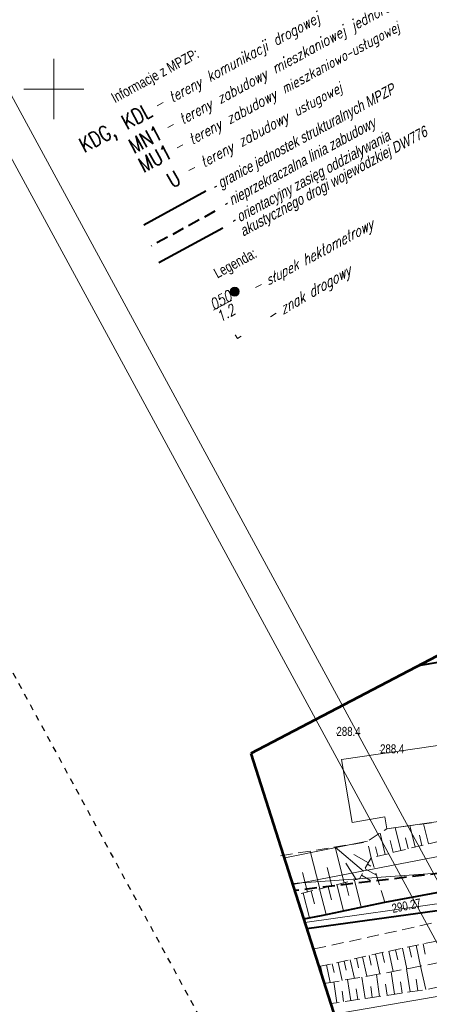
# Model space of a CAD drawing. Header units: metres. Extents: x 7437397 to 7437776, y 5556446 to 5556944.
# Tile 6 of 45: x 7437447 to 7437481, y 5556674 to 5556756. Entities that reach past the tile are written whole.
import ezdxf
from ezdxf.enums import TextEntityAlignment as Align

# ---------------------------------------------------------------- set-up
doc = ezdxf.new("R2010")
doc.units = ezdxf.units.M
doc.header["$MEASUREMENT"] = 0
for name, pattern in [('BUBZ01-500', [1.75, 1.25, -0.5]), ('KTCR02-500', [1.5, 1, -0.5]), ('PTRW01_01-500', [1, 0.5, -0.5])]:
    doc.linetypes.add(name, pattern=pattern)
for name, color, linetype, lineweight in [('_arkusz', 7, 'Continuous', 13), ('BUBZ01', 250, 'Continuous', 5), ('BUIB02_01', 250, 'Continuous', 5), ('BUIB12_03', 250, 'Continuous', 5), ('EGBD03', 250, 'Continuous', 5), ('elementy drogowe', 250, 'Continuous', 5), ('KTCR02', 250, 'Continuous', 5), ('KTOK05_01', 250, 'Continuous', 5), ('MPZP', 250, 'Continuous', 5), ('punkt wysokościowy naturalny', 7, 'Continuous', 5), ('punkt wysokościowy sztuczny', 7, 'Continuous', 5), ('RTPW01', 250, 'Continuous', 5), ('RTPW02', 250, 'Continuous', 5), ('SUPE_01', 250, 'Continuous', 5), ('SUPG_01', 250, 'Continuous', 5), ('SUPT_01', 250, 'Continuous', 5), ('SUUS13', 250, 'Continuous', 5), ('Warstwa 1', 250, 'Continuous', 5), ('Warstwa 2', 250, 'Continuous', 5), ('Warstwa 3', 250, 'Continuous', 5), ('Warstwa 8', 250, 'Continuous', 5)]:
    doc.layers.add(name, color=color, linetype=linetype, lineweight=lineweight)
doc.styles.add('Arial', font='arial.ttf')
doc.styles.add('mk2012', font='ITALIC_1250.shx', dxfattribs={"width": 0.8, "height": 0.9})
doc.styles.get("Standard").update_dxf_attribs({"font": 'txt.shx', "width": 0.75})
doc.styles.add('Style-WORKING_1250', font='WORKING_1250.shx')
doc.styles.add('Style-WORKING_1250 I 0.26180', font='WORKING_1250.shx', dxfattribs={"oblique": 15})
doc.linetypes.add('KTOK05_01-500', pattern='A,3.75,[13,dgnlstyle-rozp_2015.shx,S=0.002778,R=0,X=0,Y=0],3.75', length=7.5)

# ---------------------------------------------------------------- blocks, each defined once
blk = doc.blocks.new('SUUS13')
at = {"layer": 'SUUS13', "linetype": 'Continuous', "lineweight": 13}
h = blk.add_hatch(color=8, dxfattribs=at)
edge = h.paths.add_edge_path()
edge.add_arc((0, 0), 0.75, 0, 360)
h = blk.add_hatch(color=8, dxfattribs=at)
edge = h.paths.add_edge_path()
edge.add_arc((0, 0), 0.25, 0, 360)
at = {"layer": 'SUUS13', "color": 250, "linetype": 'Continuous', "lineweight": 13}
for radius in [0.75, 0.25]:
    blk.add_circle((0, 0), radius, dxfattribs=at)
blk = doc.blocks.new('PW02')
at = {"layer": 'punkt wysokościowy sztuczny', "linetype": 'Continuous', "lineweight": 13}
h = blk.add_hatch(color=0, dxfattribs=at)
edge = h.paths.add_edge_path()
edge.add_arc((0, 0), 0.45, 0, 360)
blk = doc.blocks.new('PW01')
at = {"layer": 'punkt wysokościowy naturalny', "linetype": 'Continuous', "lineweight": 13}
h = blk.add_hatch(color=0, dxfattribs=at)
edge = h.paths.add_edge_path()
edge.add_arc((0, 0), 0.45, 0, 360)

msp = doc.modelspace()

# ---------------------------------------------------------------- linework, layer by layer
at = {"layer": 'BUBZ01', "color": 7, "linetype": 'Continuous', "lineweight": 13, "flags": 128}
for points in [[(7437480.03, 5556686.93), (7437479.6, 5556688.72)], [(7437481.15, 5556687.2), (7437480.74, 5556688.87)], [(7437477.55, 5556686.32), (7437477.12, 5556688.1)], [(7437478.83, 5556686.64), (7437478.37, 5556688.55)], [(7437480.6, 5556687.07), (7437480.39, 5556687.93)], [(7437478.2, 5556686.48), (7437477.96, 5556687.47)], [(7437479.44, 5556686.79), (7437479.22, 5556687.71)], [(7437472.11, 5556683.45), (7437471.31, 5556686.6)], [(7437475.75, 5556684.92), (7437473.37, 5556686.93)], [(7437474.12, 5556683.96), (7437473.37, 5556686.93)], [(7437476.15, 5556685.63), (7437474.94, 5556686.31)], [(7437476.94, 5556686.18), (7437476.75, 5556686.95)], [(7437475.14, 5556684.22), (7437474.26, 5556685.58)], [(7437476.08, 5556685.51), (7437476.36, 5556685.35)], [(7437471.07, 5556683.19), (7437470.66, 5556684.81)], [(7437473.12, 5556683.71), (7437472.73, 5556685.24)], [(7437475.56, 5556684.58), (7437476.33, 5556684.15)], [(7437475.87, 5556685.13), (7437476.82, 5556684.6)], [(7437473.52, 5556683.81), (7437474.07, 5556681.62)], [(7437474.24, 5556684), (7437474.52, 5556682.89)], [(7437474.98, 5556684.18), (7437475.55, 5556681.94)], [(7437470.71, 5556683.1), (7437471.24, 5556681.05)], [(7437471.39, 5556683.27), (7437471.66, 5556682.22)], [(7437472.09, 5556683.45), (7437472.63, 5556681.31)], [(7437472.8, 5556683.63), (7437473.07, 5556682.55)], [(7437480.69, 5556678.88), (7437480.88, 5556678.01)], [(7437476.75, 5556678.03), (7437477.1, 5556676.38)], [(7437477.3, 5556678.15), (7437477.48, 5556677.32)], [(7437477.85, 5556678.27), (7437478.21, 5556676.59)], [(7437478.41, 5556678.39), (7437478.59, 5556677.54)], [(7437478.98, 5556678.51), (7437479.34, 5556676.8)], [(7437479.54, 5556678.63), (7437479.73, 5556677.77)], [(7437480.12, 5556678.76), (7437480.49, 5556677.02)], [(7437473.13, 5556677.23), (7437473.3, 5556676.49)], [(7437473.62, 5556677.34), (7437473.96, 5556675.83)], [(7437474.12, 5556677.45), (7437474.29, 5556676.68)], [(7437474.63, 5556677.56), (7437474.98, 5556676.01)], [(7437475.15, 5556677.68), (7437475.33, 5556676.89)], [(7437475.67, 5556677.8), (7437476.03, 5556676.19)], [(7437476.21, 5556677.91), (7437476.39, 5556677.1)], [(7437472.17, 5556677.02), (7437472.33, 5556676.3)], [(7437472.65, 5556677.12), (7437472.97, 5556675.66)], [(7437478.33, 5556674.69), (7437478.05, 5556676.56)], [(7437479.61, 5556674.88), (7437479.32, 5556676.8)], [(7437480.91, 5556675.07), (7437480.49, 5556677.02)], [(7437473.51, 5556673.98), (7437473.26, 5556675.71)], [(7437474.68, 5556674.15), (7437474.42, 5556675.91)], [(7437475.87, 5556674.33), (7437475.61, 5556676.12)], [(7437477.08, 5556674.51), (7437476.82, 5556676.32)], [(7437478.96, 5556674.78), (7437478.82, 5556675.73)], [(7437480.26, 5556674.97), (7437480.11, 5556675.95)], [(7437474.09, 5556674.07), (7437473.96, 5556674.94)], [(7437475.27, 5556674.24), (7437475.14, 5556675.13)], [(7437476.47, 5556674.42), (7437476.34, 5556675.32)], [(7437477.7, 5556674.6), (7437477.56, 5556675.52)]]:
    msp.add_lwpolyline(points, dxfattribs=at)
at = {"layer": 'BUBZ01', "color": 7, "linetype": 'BUBZ01-500', "lineweight": 13, "flags": 128}
for points in [[(7437472.48, 5556675.574), (7437476.96, 5556676.35), (7437489.66, 5556678.77)], [(7437490.9, 5556677.26), (7437480.8, 5556675.05), (7437473.01, 5556673.91)]]:
    msp.add_lwpolyline(points, dxfattribs=at)
at = {"layer": 'BUIB02_01', "color": 7, "linetype": 'Continuous', "lineweight": 13}
msp.add_line((7437476.07, 5556687.41), (7437469.205, 5556686.045), dxfattribs=at)
at = {"layer": 'BUIB02_01', "color": 212, "linetype": 'Continuous', "lineweight": 40, "flags": 128}
msp.add_lwpolyline([(7437471.018, 5556680.168), (7437490.105, 5556682.798), (7437506.941, 5556685.963), (7437514.516, 5556687.29), (7437530.92, 5556693.586), (7437543.72, 5556699.172), (7437579.76, 5556716.205), (7437631.582, 5556743.722), (7437615.039, 5556772.576)], dxfattribs=at)
at = {"layer": 'BUIB12_03', "color": 7, "linetype": 'Continuous', "lineweight": 13, "flags": 128}
msp.add_lwpolyline([(7437473.91, 5556694.22), (7437474.79, 5556688.98), (7437477.51, 5556689.46), (7437477.67, 5556688.46), (7437491.75, 5556690.45), (7437490.87, 5556696.69), (7437473.91, 5556694.22)], close=True, dxfattribs=at)
at = {"layer": 'EGBD03', "color": 96, "linetype": 'Continuous', "lineweight": 13}
msp.add_line((7437490.335, 5556683.406), (7437470.864, 5556680.65), dxfattribs=at)
at = {"layer": 'elementy drogowe', "color": 7, "linetype": 'Continuous', "lineweight": 13, "ltscale": 10, "flags": 128}
msp.add_lwpolyline([(7437465.079, 5556729.562), (7437465.254, 5556729.258), (7437465.579, 5556729.445)], dxfattribs=at)
at = {"layer": 'KTCR02', "color": 7, "linetype": 'KTCR02-500', "lineweight": 13}
for p, q in [((7437476.38, 5556686.04), (7437476.07, 5556687.41)), ((7437477.51, 5556682.36), (7437476.38, 5556686.04))]:
    msp.add_line(p, q, dxfattribs=at)
at = {"layer": 'KTCR02', "color": 7, "linetype": 'KTCR02-500', "lineweight": 13, "flags": 128}
for points in [[(7437468.84, 5556686.21), (7437475.98, 5556687.35), (7437477.67, 5556688.46), (7437482.19, 5556689.06), (7437487.397, 5556689.817)], [(7437488.087, 5556688.312), (7437486.14, 5556687.93), (7437482.5, 5556687.53), (7437476.38, 5556686.04)], [(7437476.38, 5556686.04), (7437475.4, 5556684.29), (7437470.131, 5556682.952)], [(7437490.19, 5556682.55), (7437476.15, 5556679.43), (7437471.569, 5556678.437)], [(7437472.031, 5556676.985), (7437476.68, 5556678.02), (7437490.09, 5556680.89)]]:
    msp.add_lwpolyline(points, dxfattribs=at)
at = {"layer": 'KTOK05_01', "color": 7, "linetype": 'KTOK05_01-500', "lineweight": 40, "flags": 128}
msp.add_lwpolyline([(7437470.765, 5556680.962), (7437472.26, 5556681.23), (7437477.51, 5556682.36), (7437492.58, 5556685.14), (7437495.66, 5556685.59), (7437503.37, 5556687.26), (7437498.93, 5556698.16)], dxfattribs=at)
at = {"layer": 'MPZP', "color": 212, "linetype": 'KTOK05_01-500', "lineweight": 40, "flags": 128}
for points in [[(7437480.35, 5556702.039), (7437498.164, 5556705.138), (7437519.727, 5556710.673), (7437570.307, 5556733.919), (7437638.513, 5556770.222), (7437729.943, 5556819.329)], [(7437464.035, 5556738.431), (7437458.729, 5556735.53)]]:
    msp.add_lwpolyline(points, dxfattribs=at)
at = {"layer": 'MPZP', "color": 212, "linetype": 'KTCR02-500', "lineweight": 40, "flags": 128}
for points in [[(7437463.39, 5556739.83), (7437458.083, 5556736.929)], [(7437497.375, 5556710.955), (7437506.891, 5556692.994), (7437504.828, 5556688.703), (7437494.07, 5556686.185), (7437470.017, 5556683.31)]]:
    msp.add_lwpolyline(points, dxfattribs=at)
at = {"layer": 'SUPE_01', "color": 1, "linetype": 'Continuous', "lineweight": 13, "flags": 128}
msp.add_lwpolyline([(7437513.451, 5556689.173), (7437513.987, 5556685.841), (7437512.818, 5556682.675), (7437510.206, 5556680.962), (7437500.974, 5556678.503), (7437488.15, 5556675.589), (7437473.288, 5556673.036)], dxfattribs=at)
at = {"layer": 'SUPG_01', "color": 52, "linetype": 'Continuous', "lineweight": 13, "flags": 128}
msp.add_lwpolyline([(7437469.859, 5556683.807), (7437484.7, 5556686.66), (7437502.11, 5556689.96), (7437505.33, 5556697.53)], dxfattribs=at)
at = {"layer": 'SUPT_01', "color": 30, "linetype": 'Continuous', "lineweight": 13}
msp.add_line((7437485.362, 5556685.024), (7437469.828, 5556683.905), dxfattribs=at)
at = {"layer": 'SUUS13', "color": 7, "linetype": 'Continuous', "lineweight": 13}
msp.add_line((7437463.265, 5556731.613), (7437464.803, 5556732.447), dxfattribs=at)
at = {"layer": 'Warstwa 1', "color": 207, "linetype": 'Continuous', "lineweight": 53, "true_color": 0x6e1e6e, "flags": 128}
msp.add_lwpolyline([(7437466.384, 5556694.725), (7437479.253, 5556654.299), (7437507.556, 5556623.548), (7437507.556, 5556623.548), (7437761.553, 5556761.255), (7437724.258, 5556829.774), (7437466.384, 5556694.725)], close=True, dxfattribs=at)
at = {"layer": 'Warstwa 3', "color": 7, "linetype": 'Continuous', "lineweight": 0}
for p, q in [((7437450, 5556752.5), (7437450, 5556750)), ((7437447.5, 5556750), (7437452.5, 5556750)), ((7437447.5, 5556750), (7437452.5, 5556750)), ((7437450, 5556750), (7437450, 5556747.5))]:
    msp.add_line(p, q, dxfattribs=at)
at = {"layer": 'Warstwa 8', "color": 212, "linetype": 'Continuous', "lineweight": 40}
msp.add_line((7437457.465, 5556738.713), (7437462.622, 5556741.517), dxfattribs=at)

# ---------------------------------------------------------------- block references
at = {"layer": 'RTPW01', "color": 7, "linetype": 'Continuous', "lineweight": 13, "xscale": 0.1, "yscale": 0.1, "zscale": 0.1}
for p in [(7437473.49, 5556696.42), (7437477.12, 5556694.97)]:
    msp.add_blockref('PW01', p, dxfattribs=at)
at = {"layer": 'RTPW02', "color": 7, "linetype": 'Continuous', "lineweight": 13, "xscale": 0.1, "yscale": 0.1, "zscale": 0.1}
msp.add_blockref('PW02', (7437477.51, 5556682.36), dxfattribs=at)
at = {"layer": 'SUUS13', "color": 7, "linetype": 'Continuous', "lineweight": 13, "xscale": 0.5, "yscale": 0.5, "zscale": 0.5, "rotation": 272.2605312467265}
msp.add_blockref('SUUS13', (7437465.036, 5556733.145), dxfattribs=at)

# ---------------------------------------------------------------- texts
at = {"layer": 'Defpoints', "color": 6, "linetype": 'Continuous', "lineweight": 13, "oblique": 15, "width": 0.8}
for s, p in [('- tereny zabudowy mieszkaniowej jednoroszinnej', (7437459.016, 5556747.126)), ('- tereny komunikacji drogowej', (7437458.151, 5556748.948)), ('- tereny zabudowy mieszkaniowo-usługowej', (7437459.8, 5556745.44)), ('- tereny zabudowy usługowej', (7437460.783, 5556743.555))]:
    msp.add_text(s, height=0.89161, rotation=28.71721, dxfattribs=at).set_placement(p, align=Align.TOP_LEFT)
at = {"layer": 'Defpoints', "color": 6, "linetype": 'Continuous', "lineweight": 40, "width": 0.8}
for s, p in [('KDG, KDL', (7437455.12, 5556746.785)), ('MN1', (7437457.608, 5556745.813)), (' MU1', (7437458.025, 5556744.017)), ('U', (7437459.96, 5556742.507))]:
    msp.add_text(s, height=1.25, rotation=28.53003, dxfattribs=at).set_placement(p, align=Align.MIDDLE_CENTER)
at = {"layer": 'Defpoints', "color": 6, "linetype": 'Continuous', "lineweight": 13, "oblique": 15, "width": 0.8}
for s, style, p in [('- nieprzekraczalna linia zabudowy', 'Style-WORKING_1250 I 0.26180', (7437463.864, 5556740.807)), ('- słupek hektometrowy', 'mk2012', (7437466.258, 5556733.774))]:
    msp.add_text(s, height=0.89161, rotation=28.71721, dxfattribs=dict(at, style=style)).set_placement(p, align=Align.TOP_LEFT)
at = {"layer": 'Defpoints', "color": 6, "linetype": 'Continuous', "lineweight": 0, "style": 'mk2012', "oblique": 15, "width": 0.8}
msp.add_text('- znak drogowy', height=0.9, rotation=30.50947, dxfattribs=at).set_placement((7437467.473, 5556731.347), align=Align.TOP_LEFT)
at = {"layer": 'Defpoints', "color": 6, "linetype": 'Continuous', "lineweight": 0, "char_height": 0.85739, "attachment_point": 1, "rotation": 28.58459, "line_spacing_factor": 1.2}
for s, insert, style in [('\\P\\H1x;\\W0.8;Informacje z MPZP:', (7437453.837, 5556751.08), 'Style-WORKING_1250'), ('\\FWORKING_1250;\\H1x;\\W0.8;Legenda:', (7437463.18, 5556734.977), 'mk2012')]:
    msp.add_mtext(s, dxfattribs=dict(at, insert=insert, style=style))
at = {"layer": 'Defpoints', "color": 6, "linetype": 'Continuous', "lineweight": 13, "insert": (7437462.958, 5556742.233), "char_height": 0.89161, "attachment_point": 1, "rotation": 28.71721, "line_spacing_factor": 0.6, "style": 'Arial'}
msp.add_mtext('\\FWORKING_1250;\\Q15;\\H1x;\\W0.8;- granice jednostek strukturalnych MPZP', dxfattribs=at)
at = {"layer": 'Defpoints', "color": 6, "linetype": 'Continuous', "lineweight": 13, "insert": (7437464.509, 5556739.408), "char_height": 0.89161, "attachment_point": 1, "rotation": 28.71721, "line_spacing_factor": 0.798413}
msp.add_mtext('\\FWORKING_1250;\\Q15;\\H1x;\\W0.8;- orientacyjny zasięg oddziaływania\\P akustycznego drogi wojewódzkiej DW776', dxfattribs=at)
at = {"layer": 'RTPW01', "color": 7, "linetype": 'Continuous', "lineweight": 13, "char_height": 0.75, "attachment_point": 7, "line_spacing_factor": 0.6}
for insert in [(7437473.49, 5556696.17), (7437477.12, 5556694.72)]:
    msp.add_mtext('\\FWORKING_1250;\\H1x;\\W0.8;288.4', dxfattribs=dict(at, insert=insert))
at = {"layer": 'RTPW02', "color": 7, "linetype": 'Continuous', "lineweight": 13, "insert": (7437478.03, 5556682.18), "char_height": 0.75, "attachment_point": 1, "rotation": 11.506, "line_spacing_factor": 0.6}
msp.add_mtext('\\FWORKING_1250;\\H1x;\\W0.8;290.27', dxfattribs=at)
at = {"layer": 'SUUS13', "color": 7, "linetype": 'Continuous', "lineweight": 13, "insert": (7437463.338, 5556731.482), "char_height": 0.9, "attachment_point": 4, "rotation": 29.09951, "line_spacing_factor": 0.76062, "style": 'mk2012'}
msp.add_mtext('\\H1x;\\W0.8;050\\P1.2', dxfattribs=at)

# ---------------------------------------------------------------- next in the draw order: wipeouts: each hides what was drawn before it
at = {"color": 7, "linetype": 'Continuous', "lineweight": 13, "ltscale": 10}
msp.add_wipeout([(7437464.754, 5556729.375), (7437464.755, 5556730.125), (7437465.404, 5556729.748)], dxfattribs=at).dxf.layer = 'elementy drogowe'

# ---------------------------------------------------------------- next in the draw order: linework, layer by layer
at = {"layer": '_arkusz', "flags": 128}
for points in [[(7437515.216, 5556617.416), (7437771.128, 5556756.173), (7437674.245, 5556934.858), (7437418.332, 5556796.101), (7437515.216, 5556617.416)], [(7437515.216, 5556617.416), (7437771.128, 5556756.173), (7437674.245, 5556934.858), (7437418.332, 5556796.101), (7437515.216, 5556617.416)], [(7437516.222, 5556620.805), (7437767.739, 5556757.179), (7437673.239, 5556931.468), (7437421.721, 5556795.095), (7437516.222, 5556620.805)], [(7437516.222, 5556620.805), (7437767.739, 5556757.179), (7437673.239, 5556931.468), (7437421.721, 5556795.095), (7437516.222, 5556620.805)]]:
    msp.add_lwpolyline(points, close=True, dxfattribs=at)
at = {"layer": 'Warstwa 2', "color": 5, "linetype": 'PTRW01_01-500', "lineweight": 30, "flags": 128}
msp.add_lwpolyline([(7437497.381, 5556607.746), (7437776.307, 5556758.981), (7437676.21, 5556943.59), (7437397.285, 5556792.356), (7437497.381, 5556607.746)], close=True, dxfattribs=at)

doc.saveas('drawing.dxf')
